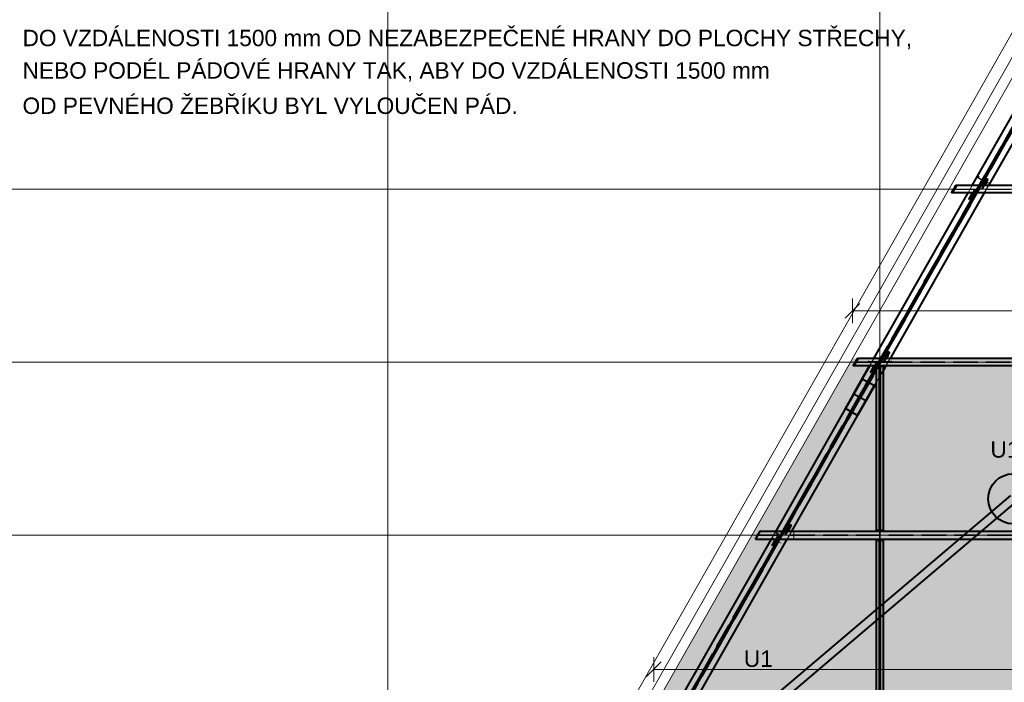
# Model space of a CAD drawing. Header units: metres. Extents: x 212 to 317, y 37 to 97.
# Tile 19 of 52: x 218 to 230, y 77 to 85. Entities that reach past the tile are written whole.
import ezdxf

# ---------------------------------------------------------------- set-up
doc = ezdxf.new("R2010")
doc.units = ezdxf.units.M
doc.linetypes.add('__RA_15', pattern=[1.7, 1, -0.3, 0.1, -0.3])
doc.linetypes.add('__RA_2', pattern=[0.4, 0.3, -0.1])
for name, color, linetype, lineweight in [('OSY', 204, '__RA_15', 13), ('POPIS', 7, 'Continuous', 13), ('Standard', 7, 'Continuous', 40), ('VYZTUZ', 11, 'Continuous', 50)]:
    doc.layers.add(name, color=color, linetype=linetype, lineweight=lineweight)
doc.styles.add('ARIAL', font='ARIAL.TTF')

msp = doc.modelspace()

# ---------------------------------------------------------------- hatches: boundary and pattern name
at = {"layer": 'Standard', "linetype": 'Continuous', "lineweight": 13}
msp.add_hatch(color=7, dxfattribs=at).paths.add_polyline_path([(225.682, 76.634), (291.2, 76.634), (288.775, 80.895), (228.108, 80.895)])

# ---------------------------------------------------------------- linework, layer by layer
at = {"layer": 'OSY', "color": 204, "linetype": 'Continuous', "lineweight": 13}
for p, q in [((222.441, 68.407), (222.441, 93.935)), ((228.441, 68.407), (228.441, 93.935)), ((217.354, 82.958), (298.452, 82.958)), ((217.354, 80.85), (298.452, 80.85)), ((217.354, 78.742), (298.452, 78.742))]:
    msp.add_line(p, q, dxfattribs=at)
at = {"layer": 'Standard', "color": 204, "linetype": 'Continuous', "lineweight": 13}
for p, q in [((221.779, 70.333), (234.052, 91.89)), ((234.182, 91.815), (221.909, 70.259))]:
    msp.add_line(p, q, dxfattribs=at)
at = {"layer": 'Standard', "color": 7, "linetype": 'Continuous', "lineweight": 13}
msp.add_line((234.312, 91.793), (222.039, 70.236), dxfattribs=at)
at = {"layer": 'Standard', "color": 136, "linetype": '__RA_2', "lineweight": 18}
for p, q in [((228.183, 80.435), (234.345, 91.259)), ((234.345, 91.253), (228.185, 80.434)), ((234.345, 91.239), (228.192, 80.43)), ((234.317, 91.144), (228.211, 80.419)), ((228.213, 80.418), (234.317, 91.138)), ((234.345, 91.047), (228.274, 80.383)), ((229.75, 83.162), (229.612, 82.919)), ((229.619, 82.912), (229.758, 83.158)), ((229.64, 83.096), (229.646, 83.109)), ((229.651, 83.117), (229.641, 83.099)), ((229.747, 83.164), (229.75, 83.162)), ((229.751, 83.162), (229.75, 83.162)), ((229.516, 82.912), (229.567, 83.002)), ((229.517, 82.912), (229.568, 83.002)), ((229.517, 82.912), (229.568, 83.002)), ((229.609, 82.912), (229.66, 83.002)), ((229.622, 82.913), (229.673, 83.002)), ((229.674, 83.002), (229.623, 82.912)), ((229.641, 83.099), (229.64, 83.096)), ((229.64, 83.096), (229.686, 83.069)), ((229.694, 83.069), (229.641, 83.099)), ((229.686, 83.069), (229.683, 83.064)), ((229.686, 83.069), (229.692, 83.079)), ((229.704, 83.002), (229.686, 82.972)), ((229.687, 82.973), (229.704, 83.002)), ((229.688, 83.061), (229.694, 83.069)), ((229.693, 82.968), (229.713, 83.002)), ((229.694, 83.069), (229.702, 83.085)), ((229.718, 83.011), (229.694, 82.969)), ((229.712, 83.001), (229.695, 82.973)), ((229.704, 83.063), (229.699, 83.056)), ((229.702, 82.969), (229.718, 82.997)), ((229.712, 83.078), (229.704, 83.063)), ((229.756, 83.033), (229.704, 83.063)), ((229.704, 83.053), (229.707, 83.057)), ((229.712, 83.066), (229.707, 83.057)), ((229.707, 83.057), (229.754, 83.03)), ((229.711, 83.015), (229.716, 83.012)), ((229.717, 83.011), (229.711, 83.015)), ((229.712, 83.001), (229.712, 83.002)), ((229.718, 82.997), (229.712, 83.001)), ((229.766, 83.002), (229.715, 82.912)), ((229.716, 83.012), (229.718, 83.011)), ((229.717, 83.011), (229.756, 83.08)), ((229.718, 83.011), (229.717, 83.011)), ((229.721, 83.002), (229.718, 82.997)), ((229.757, 83.036), (229.754, 83.03)), ((229.754, 83.03), (229.756, 83.033)), ((229.756, 83.08), (229.755, 83.078)), ((229.756, 83.033), (229.762, 83.045)), ((234.435, 82.955), (229.349, 82.955)), ((234.435, 82.96), (229.352, 82.96)), ((229.533, 82.831), (229.572, 82.9)), ((229.553, 82.866), (229.546, 82.87)), ((229.572, 82.9), (229.553, 82.865)), ((229.573, 82.9), (229.566, 82.904)), ((229.566, 82.904), (229.572, 82.9)), ((229.566, 82.904), (229.566, 82.904)), ((229.566, 82.904), (229.566, 82.904)), ((229.566, 82.904), (229.566, 82.904)), ((229.59, 82.947), (229.571, 82.912)), ((229.571, 82.912), (229.59, 82.946)), ((229.572, 82.9), (229.573, 82.9)), ((229.597, 82.942), (229.573, 82.9)), ((229.579, 82.912), (229.581, 82.916)), ((229.58, 82.912), (229.598, 82.943)), ((229.598, 82.944), (229.581, 82.916)), ((229.581, 82.916), (229.587, 82.912)), ((229.585, 82.914), (229.581, 82.916)), ((229.581, 82.916), (229.581, 82.916)), ((229.589, 82.929), (229.585, 82.914)), ((229.589, 82.912), (229.605, 82.94)), ((229.595, 82.955), (229.59, 82.946)), ((229.59, 82.946), (229.597, 82.942)), ((229.598, 82.943), (229.591, 82.947)), ((229.602, 82.951), (229.595, 82.955)), ((229.595, 82.955), (229.602, 82.953)), ((229.597, 82.942), (229.602, 82.951)), ((229.598, 82.944), (229.602, 82.953)), ((229.605, 82.94), (229.598, 82.944)), ((229.602, 82.953), (229.609, 82.949)), ((229.609, 82.949), (229.602, 82.951)), ((229.609, 82.949), (229.605, 82.94)), ((229.612, 82.919), (229.609, 82.921)), ((229.622, 82.913), (229.612, 82.919)), ((229.687, 82.973), (229.682, 82.964)), ((229.69, 82.964), (229.682, 82.964)), ((229.682, 82.964), (229.689, 82.96)), ((229.686, 82.972), (229.693, 82.968)), ((229.694, 82.969), (229.687, 82.973)), ((229.689, 82.96), (229.694, 82.969)), ((229.689, 82.96), (229.697, 82.96)), ((229.69, 82.964), (229.695, 82.973)), ((229.697, 82.96), (229.69, 82.964)), ((229.695, 82.973), (229.702, 82.969)), ((229.702, 82.969), (229.697, 82.96)), ((228.575, 81.098), (228.298, 80.611)), ((228.302, 80.6), (228.583, 81.093)), ((228.572, 81.1), (228.575, 81.098)), ((228.575, 81.098), (228.575, 81.098)), ((228.511, 81.007), (228.501, 80.991)), ((228.508, 80.988), (228.518, 81.003)), ((228.522, 81.028), (228.511, 81.007)), ((228.518, 81.003), (228.511, 81.007)), ((228.517, 80.904), (228.556, 80.973)), ((228.529, 81.024), (228.518, 81.003)), ((228.556, 80.972), (228.555, 80.97)), ((234.435, 80.847), (228.149, 80.847)), ((234.435, 80.853), (228.152, 80.853)), ((228.301, 80.857), (228.301, 80.864)), ((228.301, 80.857), (228.431, 80.857)), ((228.301, 80.845), (228.301, 80.857)), ((228.431, 80.845), (228.301, 80.845)), ((228.316, 80.805), (228.367, 80.895)), ((228.317, 80.805), (228.368, 80.895)), ((228.317, 80.805), (228.368, 80.895)), ((228.39, 80.839), (228.371, 80.805)), ((228.371, 80.805), (228.39, 80.838)), ((228.397, 80.834), (228.373, 80.792)), ((228.38, 80.805), (228.398, 80.835)), ((228.398, 80.836), (228.381, 80.808)), ((228.389, 80.805), (228.405, 80.832)), ((228.395, 80.847), (228.39, 80.838)), ((228.39, 80.838), (228.397, 80.834)), ((228.398, 80.835), (228.391, 80.839)), ((228.402, 80.843), (228.395, 80.847)), ((228.395, 80.847), (228.402, 80.845)), ((228.397, 80.834), (228.402, 80.843)), ((228.398, 80.836), (228.402, 80.845)), ((228.405, 80.832), (228.398, 80.836)), ((228.402, 80.845), (228.409, 80.841)), ((228.409, 80.841), (228.402, 80.843)), ((228.405, 80.799), (228.46, 80.895)), ((228.409, 80.841), (228.405, 80.832)), ((228.419, 80.845), (228.426, 80.857)), ((228.431, 80.851), (228.419, 80.851)), ((228.419, 80.851), (228.419, 80.845)), ((228.422, 80.805), (228.473, 80.895)), ((228.474, 80.895), (228.423, 80.805)), ((228.426, 80.863), (228.431, 80.863)), ((228.426, 80.857), (228.426, 80.863)), ((228.431, 80.864), (228.431, 80.857)), ((228.431, 80.857), (228.431, 80.845)), ((228.431, 80.845), (228.431, 80.851)), ((228.445, 80.847), (228.437, 80.847)), ((228.437, 80.847), (228.437, 80.805)), ((228.445, 80.805), (228.445, 80.847)), ((228.452, 80.857), (228.452, 80.864)), ((228.452, 80.863), (228.463, 80.863)), ((228.452, 80.857), (228.452, 80.863)), ((228.452, 80.857), (228.582, 80.857)), ((228.452, 80.845), (228.452, 80.857)), ((228.456, 80.851), (228.452, 80.851)), ((228.582, 80.845), (228.452, 80.845)), ((228.456, 80.845), (228.456, 80.851)), ((228.458, 80.848), (228.456, 80.845)), ((228.464, 80.845), (228.458, 80.848)), ((228.463, 80.863), (228.463, 80.857)), ((228.463, 80.857), (228.544, 80.857)), ((228.537, 80.845), (228.464, 80.845)), ((228.487, 80.865), (228.482, 80.857)), ((228.49, 80.857), (228.482, 80.857)), ((228.482, 80.857), (228.489, 80.853)), ((228.504, 80.895), (228.486, 80.864)), ((228.486, 80.864), (228.493, 80.86)), ((228.487, 80.865), (228.504, 80.895)), ((228.494, 80.861), (228.487, 80.865)), ((228.489, 80.853), (228.494, 80.861)), ((228.489, 80.853), (228.497, 80.853)), ((228.49, 80.857), (228.495, 80.865)), ((228.497, 80.853), (228.49, 80.857)), ((228.493, 80.86), (228.513, 80.895)), ((228.518, 80.903), (228.494, 80.861)), ((228.512, 80.894), (228.495, 80.865)), ((228.495, 80.865), (228.502, 80.861)), ((228.502, 80.861), (228.497, 80.853)), ((228.502, 80.861), (228.518, 80.89)), ((228.511, 80.907), (228.516, 80.904)), ((228.516, 80.904), (228.511, 80.907)), ((228.512, 80.894), (228.512, 80.895)), ((228.518, 80.89), (228.512, 80.894)), ((228.566, 80.895), (228.515, 80.805)), ((228.516, 80.904), (228.518, 80.903)), ((228.517, 80.904), (228.516, 80.904)), ((228.518, 80.903), (228.517, 80.904)), ((228.521, 80.895), (228.518, 80.89)), ((228.544, 80.857), (228.537, 80.845)), ((228.537, 80.845), (228.537, 80.845)), ((228.544, 80.857), (228.544, 80.857)), ((228.582, 80.864), (228.582, 80.857)), ((228.582, 80.857), (228.582, 80.845)), ((228.333, 80.723), (228.372, 80.792)), ((228.353, 80.758), (228.346, 80.762)), ((228.372, 80.792), (228.353, 80.757)), ((228.358, 80.7), (228.364, 80.709)), ((228.364, 80.709), (228.358, 80.7)), ((228.369, 80.719), (228.364, 80.709)), ((228.369, 80.719), (228.364, 80.709)), ((228.364, 80.709), (228.371, 80.705)), ((228.365, 80.696), (228.371, 80.705)), ((228.373, 80.792), (228.366, 80.796)), ((228.366, 80.796), (228.372, 80.792)), ((228.366, 80.796), (228.366, 80.796)), ((228.366, 80.796), (228.366, 80.796)), ((228.366, 80.796), (228.366, 80.796)), ((228.371, 80.705), (228.376, 80.715)), ((228.372, 80.792), (228.373, 80.792)), ((228.379, 80.805), (228.381, 80.808)), ((228.381, 80.808), (228.387, 80.805)), ((228.385, 80.806), (228.381, 80.808)), ((228.381, 80.808), (228.381, 80.808)), ((228.389, 80.822), (228.385, 80.806)), ((228.423, 80.805), (228.397, 80.76)), ((228.397, 80.761), (228.418, 80.799)), ((228.397, 80.785), (228.405, 80.799)), ((228.433, 78.799), (228.433, 80.799)), ((228.485, 80.753), (228.445, 80.683)), ((228.449, 80.799), (228.449, 78.799)), ((228.028, 80.279), (228.233, 80.64)), ((228.234, 80.639), (228.028, 80.279)), ((228.079, 80.25), (228.285, 80.61)), ((228.082, 80.248), (228.287, 80.609)), ((228.086, 80.246), (228.292, 80.606)), ((228.089, 80.244), (228.294, 80.605)), ((228.302, 80.6), (228.097, 80.24)), ((228.305, 80.599), (228.099, 80.238)), ((228.309, 80.596), (228.104, 80.236)), ((228.311, 80.595), (228.106, 80.234)), ((228.185, 80.434), (228.286, 80.61)), ((228.285, 80.61), (228.185, 80.434)), ((228.194, 80.429), (228.295, 80.605)), ((228.294, 80.605), (228.194, 80.429)), ((228.202, 80.424), (228.302, 80.6)), ((228.305, 80.599), (228.205, 80.423)), ((228.205, 80.423), (228.305, 80.599)), ((228.213, 80.418), (228.313, 80.594)), ((228.298, 80.611), (228.295, 80.613)), ((228.298, 80.611), (228.298, 80.611)), ((228.437, 80.669), (228.397, 80.599)), ((228.194, 80.429), (228.126, 80.468)), ((228.16, 80.204), (228.366, 80.564)), ((228.365, 80.564), (228.16, 80.204)), ((228.168, 80.199), (228.374, 80.56)), ((228.178, 80.426), (222.36, 70.208)), ((222.36, 70.202), (228.181, 80.425)), ((222.371, 70.208), (228.187, 80.422)), ((222.397, 70.208), (228.206, 80.411)), ((228.208, 80.409), (222.397, 70.202)), ((222.477, 70.202), (228.269, 80.375)), ((228.079, 80.25), (228.18, 80.426)), ((228.18, 80.425), (228.08, 80.249)), ((228.187, 80.422), (228.086, 80.246)), ((228.19, 80.42), (228.089, 80.244)), ((228.097, 80.24), (228.197, 80.416)), ((228.197, 80.416), (228.097, 80.24)), ((228.1, 80.238), (228.2, 80.414)), ((228.204, 80.412), (228.104, 80.236)), ((228.208, 80.409), (228.108, 80.233)), ((228.108, 80.233), (228.208, 80.409)), ((228.121, 80.459), (228.19, 80.42)), ((228.197, 80.416), (228.2, 80.414)), ((228.2, 80.414), (228.269, 80.375)), ((228.205, 80.423), (228.202, 80.424)), ((228.274, 80.383), (228.205, 80.423)), ((227.17, 78.791), (227.114, 78.693)), ((227.17, 78.791), (227.115, 78.693)), ((227.276, 78.815), (227.127, 78.555)), ((227.283, 78.811), (227.135, 78.55)), ((227.283, 78.811), (227.135, 78.55)), ((227.138, 78.549), (227.286, 78.81)), ((227.262, 78.791), (227.206, 78.693)), ((227.22, 78.693), (227.276, 78.791)), ((227.22, 78.693), (227.276, 78.791)), ((227.254, 78.801), (227.227, 78.755)), ((227.237, 78.755), (227.261, 78.797)), ((227.271, 78.791), (227.25, 78.755)), ((227.271, 78.791), (227.25, 78.755)), ((227.254, 78.801), (227.254, 78.801)), ((227.261, 78.797), (227.254, 78.801)), ((227.26, 78.755), (227.278, 78.787)), ((227.261, 78.797), (227.261, 78.797)), ((227.271, 78.791), (227.271, 78.791)), ((227.278, 78.787), (227.271, 78.791)), ((227.271, 78.791), (227.271, 78.791)), ((227.272, 78.817), (227.276, 78.815)), ((227.276, 78.815), (227.276, 78.815)), ((227.278, 78.787), (227.278, 78.787)), ((227.286, 78.81), (227.286, 78.81)), ((227.287, 78.758), (227.306, 78.791)), ((227.318, 78.796), (227.294, 78.754)), ((227.312, 78.786), (227.297, 78.761)), ((227.302, 78.753), (227.318, 78.782)), ((227.311, 78.8), (227.316, 78.797)), ((227.317, 78.796), (227.311, 78.8)), ((227.312, 78.693), (227.368, 78.791)), ((227.312, 78.786), (227.314, 78.791)), ((227.318, 78.782), (227.312, 78.786)), ((227.316, 78.797), (227.318, 78.796)), ((227.317, 78.796), (227.356, 78.865)), ((227.318, 78.796), (227.317, 78.796)), ((227.323, 78.791), (227.318, 78.782)), ((227.356, 78.865), (227.355, 78.863)), ((227.391, 78.746), (227.391, 78.791)), ((228.437, 78.791), (228.437, 78.746)), ((228.445, 78.746), (228.445, 78.791)), ((226.948, 78.738), (234.435, 78.738)), ((226.953, 78.746), (234.435, 78.746)), ((227.137, 78.7), (227.133, 78.695)), ((227.133, 78.616), (227.172, 78.685)), ((227.138, 78.703), (227.137, 78.7)), ((227.137, 78.7), (227.189, 78.67)), ((227.143, 78.7), (227.138, 78.703)), ((227.138, 78.703), (227.138, 78.703)), ((227.14, 78.738), (227.145, 78.746)), ((227.172, 78.685), (227.153, 78.65)), ((227.169, 78.778), (227.165, 78.771)), ((227.165, 78.771), (227.194, 78.755)), ((227.165, 78.771), (227.165, 78.771)), ((227.165, 78.689), (227.166, 78.689)), ((227.166, 78.689), (227.165, 78.689)), ((227.165, 78.689), (227.165, 78.689)), ((227.166, 78.689), (227.172, 78.685)), ((227.173, 78.684), (227.166, 78.688)), ((227.21, 78.755), (227.169, 78.778)), ((227.169, 78.778), (227.169, 78.778)), ((227.169, 78.693), (227.19, 78.731)), ((227.172, 78.685), (227.173, 78.684)), ((227.197, 78.727), (227.173, 78.684)), ((227.176, 78.693), (227.181, 78.7)), ((227.198, 78.729), (227.181, 78.7)), ((227.181, 78.7), (227.198, 78.729)), ((227.181, 78.7), (227.188, 78.696)), ((227.188, 78.696), (227.181, 78.7)), ((227.188, 78.696), (227.186, 78.693)), ((227.187, 78.668), (227.189, 78.67)), ((227.188, 78.696), (227.205, 78.725)), ((227.205, 78.725), (227.188, 78.696)), ((227.189, 78.67), (227.189, 78.672)), ((227.195, 78.739), (227.19, 78.731)), ((227.19, 78.731), (227.197, 78.727)), ((227.202, 78.735), (227.195, 78.739)), ((227.195, 78.739), (227.202, 78.738)), ((227.197, 78.727), (227.202, 78.735)), ((227.198, 78.729), (227.202, 78.738)), ((227.205, 78.725), (227.198, 78.729)), ((227.198, 78.729), (227.205, 78.725)), ((227.199, 78.664), (227.198, 78.662)), ((227.2, 78.666), (227.199, 78.664)), ((227.199, 78.664), (227.237, 78.643)), ((227.202, 78.738), (227.209, 78.734)), ((227.209, 78.734), (227.202, 78.735)), ((227.209, 78.734), (227.205, 78.725)), ((227.287, 78.758), (227.282, 78.749)), ((227.29, 78.749), (227.282, 78.749)), ((227.282, 78.749), (227.289, 78.745)), ((227.294, 78.754), (227.287, 78.758)), ((227.289, 78.745), (227.294, 78.754)), ((227.289, 78.745), (227.297, 78.745)), ((227.29, 78.749), (227.295, 78.757)), ((227.297, 78.745), (227.29, 78.749)), ((227.295, 78.757), (227.297, 78.761)), ((227.295, 78.757), (227.302, 78.753)), ((227.296, 78.757), (227.295, 78.757)), ((227.296, 78.758), (227.296, 78.757)), ((227.302, 78.753), (227.297, 78.745)), ((227.391, 78.738), (227.391, 78.746)), ((227.391, 78.693), (227.391, 78.738)), ((228.433, 76.696), (228.433, 78.681)), ((228.437, 78.746), (228.445, 78.746)), ((228.445, 78.738), (228.437, 78.738)), ((228.437, 78.738), (228.437, 78.693)), ((228.445, 78.693), (228.445, 78.738)), ((228.449, 78.681), (228.449, 76.696)), ((227.127, 78.555), (227.124, 78.557)), ((227.128, 78.555), (227.127, 78.555)), ((227.138, 78.549), (227.138, 78.549)), ((227.153, 78.65), (227.146, 78.654))]:
    msp.add_line(p, q, dxfattribs=at)
at = {"layer": 'Standard', "color": 1, "linetype": 'Continuous', "lineweight": 40}
for p, q in [((229.567, 83.002), (230.716, 85.02)), ((229.568, 83.002), (230.717, 85.02)), ((229.66, 83.002), (230.809, 85.02)), ((230.823, 85.02), (229.674, 83.002)), ((229.758, 83.158), (230.795, 84.979)), ((230.915, 85.02), (229.766, 83.002)), ((229.673, 83.002), (229.761, 83.156)), ((229.761, 83.156), (229.751, 83.162)), ((229.367, 83.002), (229.316, 82.912)), ((229.325, 82.912), (229.377, 83.002)), ((229.343, 82.96), (229.367, 83.002)), ((229.376, 83.002), (229.352, 82.96)), ((229.376, 83.002), (229.367, 83.002)), ((229.367, 83.002), (229.367, 83.002)), ((229.377, 83.002), (229.376, 83.002)), ((231.46, 83.002), (229.377, 83.002)), ((229.704, 83.002), (229.711, 83.015)), ((229.75, 83.084), (229.71, 83.015)), ((229.71, 83.015), (229.711, 83.015)), ((229.711, 83.015), (229.71, 83.015)), ((229.712, 83.002), (229.747, 83.079)), ((229.754, 83.075), (229.721, 83.002)), ((229.747, 83.079), (229.75, 83.084)), ((229.754, 83.075), (229.747, 83.079)), ((229.748, 83.082), (229.75, 83.084)), ((229.75, 83.084), (229.756, 83.08)), ((229.756, 83.08), (229.754, 83.075)), ((228.367, 80.895), (229.516, 82.912)), ((228.368, 80.895), (229.517, 82.912)), ((228.46, 80.895), (229.609, 82.912)), ((229.623, 82.912), (228.474, 80.895)), ((229.715, 82.912), (228.566, 80.895)), ((228.583, 81.093), (229.619, 82.912)), ((229.316, 82.912), (229.34, 82.955)), ((229.325, 82.912), (229.316, 82.912)), ((229.316, 82.912), (229.316, 82.912)), ((229.349, 82.955), (229.325, 82.912)), ((231.46, 82.912), (229.325, 82.912)), ((229.325, 82.912), (229.325, 82.912)), ((229.34, 82.955), (229.349, 82.955)), ((229.352, 82.96), (229.343, 82.96)), ((229.546, 82.87), (229.526, 82.835)), ((229.529, 82.84), (229.579, 82.912)), ((229.588, 82.912), (229.536, 82.836)), ((229.546, 82.869), (229.566, 82.904)), ((229.566, 82.904), (229.571, 82.912)), ((229.566, 82.904), (229.566, 82.904)), ((229.587, 82.912), (229.588, 82.912)), ((229.588, 82.912), (229.589, 82.912)), ((229.526, 82.835), (229.529, 82.84)), ((229.533, 82.831), (229.526, 82.835)), ((229.529, 82.84), (229.536, 82.836)), ((229.536, 82.836), (229.533, 82.831)), ((228.473, 80.895), (228.586, 81.092)), ((228.586, 81.092), (228.575, 81.098)), ((228.55, 80.976), (228.51, 80.908)), ((228.512, 80.895), (228.547, 80.972)), ((228.554, 80.968), (228.521, 80.895)), ((228.547, 80.972), (228.55, 80.976)), ((228.554, 80.968), (228.547, 80.972)), ((228.548, 80.974), (228.55, 80.976)), ((228.55, 80.976), (228.556, 80.973)), ((228.556, 80.973), (228.554, 80.968)), ((228.167, 80.895), (228.116, 80.805)), ((228.116, 80.805), (228.14, 80.847)), ((228.125, 80.805), (228.177, 80.895)), ((228.149, 80.847), (228.125, 80.805)), ((228.14, 80.847), (228.149, 80.847)), ((228.143, 80.853), (228.167, 80.895)), ((228.152, 80.853), (228.143, 80.853)), ((228.176, 80.895), (228.152, 80.853)), ((228.176, 80.895), (228.167, 80.895)), ((228.167, 80.895), (228.167, 80.895)), ((228.177, 80.895), (228.176, 80.895)), ((234.435, 80.895), (228.177, 80.895)), ((228.504, 80.895), (228.511, 80.907)), ((228.51, 80.908), (228.511, 80.907)), ((228.511, 80.907), (228.51, 80.908)), ((228.125, 80.805), (228.116, 80.805)), ((228.116, 80.805), (228.116, 80.805)), ((228.125, 80.468), (228.317, 80.805)), ((228.125, 80.468), (228.316, 80.805)), ((234.435, 80.805), (228.125, 80.805)), ((228.125, 80.805), (228.125, 80.805)), ((228.295, 80.605), (228.397, 80.785)), ((228.397, 80.76), (228.305, 80.599)), ((228.308, 80.605), (228.397, 80.761)), ((228.346, 80.762), (228.326, 80.727)), ((228.326, 80.727), (228.329, 80.732)), ((228.333, 80.723), (228.326, 80.727)), ((228.329, 80.732), (228.379, 80.805)), ((228.329, 80.732), (228.336, 80.728)), ((228.336, 80.728), (228.333, 80.723)), ((228.388, 80.804), (228.336, 80.728)), ((228.346, 80.761), (228.366, 80.796)), ((228.366, 80.796), (228.371, 80.805)), ((228.366, 80.796), (228.366, 80.796)), ((228.387, 80.805), (228.388, 80.804)), ((228.388, 80.804), (228.389, 80.805)), ((228.397, 80.799), (228.397, 78.799)), ((228.397, 80.799), (228.437, 80.799)), ((228.418, 80.799), (228.422, 80.805)), ((228.437, 80.737), (228.437, 80.805)), ((228.437, 78.859), (228.437, 80.737)), ((228.445, 80.737), (228.437, 80.737)), ((228.445, 80.805), (228.445, 80.737)), ((228.445, 80.799), (228.485, 80.799)), ((228.445, 80.737), (228.445, 78.859)), ((228.515, 80.805), (228.485, 80.753)), ((228.485, 78.799), (228.485, 80.799)), ((228.226, 80.644), (228.021, 80.283)), ((228.021, 80.283), (228.226, 80.643)), ((228.226, 80.643), (228.226, 80.644)), ((228.374, 80.559), (228.226, 80.643)), ((228.397, 80.599), (228.274, 80.383)), ((228.308, 80.605), (228.298, 80.611)), ((228.445, 80.683), (228.437, 80.669)), ((228.126, 80.468), (228.125, 80.468)), ((228.125, 80.468), (228.125, 80.468)), ((228.374, 80.559), (228.169, 80.199)), ((228.12, 80.46), (227.17, 78.791)), ((228.12, 80.459), (227.17, 78.791)), ((227.368, 78.791), (228.269, 80.374)), ((228.12, 80.46), (228.12, 80.459)), ((228.12, 80.459), (228.121, 80.459)), ((228.269, 80.375), (228.269, 80.374)), ((228.274, 80.383), (228.274, 80.383)), ((228.089, 80.244), (227.262, 78.791)), ((227.276, 78.791), (228.1, 80.238)), ((228.097, 80.24), (227.283, 78.811)), ((228.169, 80.199), (228.021, 80.283)), ((228.021, 80.283), (228.021, 80.283)), ((230.036, 79.223), (227.018, 76.663)), ((230.101, 79.146), (227.106, 76.606)), ((226.923, 78.693), (226.979, 78.791)), ((226.978, 78.791), (226.953, 78.746)), ((226.979, 78.791), (226.978, 78.791)), ((226.979, 78.791), (234.435, 78.791)), ((227.286, 78.81), (227.276, 78.815)), ((227.276, 78.791), (227.286, 78.81)), ((227.306, 78.791), (227.311, 78.8)), ((227.349, 78.869), (227.31, 78.8)), ((227.31, 78.8), (227.311, 78.8)), ((227.311, 78.8), (227.31, 78.8)), ((227.314, 78.791), (227.347, 78.864)), ((227.354, 78.86), (227.323, 78.791)), ((227.347, 78.864), (227.349, 78.869)), ((227.354, 78.86), (227.347, 78.864)), ((227.348, 78.867), (227.349, 78.869)), ((227.349, 78.869), (227.356, 78.865)), ((227.356, 78.865), (227.354, 78.86)), ((228.437, 78.799), (228.397, 78.799)), ((228.437, 78.859), (228.445, 78.859)), ((228.437, 78.791), (228.437, 78.859)), ((228.445, 78.859), (228.445, 78.791)), ((228.485, 78.799), (228.445, 78.799)), ((227.114, 78.693), (225.972, 76.687)), ((227.115, 78.693), (225.973, 76.687)), ((227.206, 78.693), (226.065, 76.687)), ((226.078, 76.687), (227.22, 78.693)), ((226.17, 76.687), (227.312, 78.693)), ((226.948, 78.738), (226.923, 78.693)), ((226.923, 78.693), (234.435, 78.693)), ((226.923, 78.693), (226.923, 78.693)), ((226.939, 78.738), (226.944, 78.746)), ((226.939, 78.738), (226.948, 78.738)), ((226.953, 78.746), (226.944, 78.746)), ((227.129, 78.624), (227.176, 78.693)), ((227.186, 78.693), (227.136, 78.62)), ((227.138, 78.549), (227.22, 78.693)), ((227.146, 78.654), (227.166, 78.689)), ((227.166, 78.688), (227.169, 78.693)), ((227.166, 78.688), (227.166, 78.689)), ((228.397, 78.681), (228.397, 76.696)), ((228.397, 78.681), (228.437, 78.681)), ((228.437, 78.625), (228.437, 78.693)), ((228.445, 78.693), (228.445, 78.625)), ((228.445, 78.681), (228.485, 78.681)), ((228.485, 76.696), (228.485, 78.681)), ((227.135, 78.55), (226.093, 76.721)), ((227.146, 78.654), (227.126, 78.62)), ((227.126, 78.62), (227.129, 78.624)), ((227.133, 78.616), (227.126, 78.62)), ((227.138, 78.549), (227.128, 78.555)), ((227.129, 78.624), (227.136, 78.62)), ((227.136, 78.62), (227.133, 78.616)), ((228.437, 76.756), (228.437, 78.625)), ((228.445, 78.625), (228.437, 78.625)), ((228.445, 78.625), (228.445, 76.756))]:
    msp.add_line(p, q, dxfattribs=at)
msp.add_circle((230.068, 79.184), 0.306, dxfattribs=at)
at = {"layer": 'VYZTUZ', "color": 171, "linetype": 'Continuous', "lineweight": 18}
for p, q in [((228.018, 81.384), (228.198, 81.564)), ((228.108, 81.474), (228.108, 81.624)), ((228.108, 81.474), (228.108, 81.324)), ((228.108, 81.474), (288.775, 81.474)), ((225.682, 77.105), (225.682, 77.255)), ((225.592, 77.015), (225.772, 77.195)), ((225.682, 77.105), (225.682, 76.955)), ((225.682, 77.105), (291.2, 77.105))]:
    msp.add_line(p, q, dxfattribs=at)

# ---------------------------------------------------------------- texts
at = {"layer": 'POPIS', "color": 204, "linetype": 'Continuous', "lineweight": 13, "char_height": 0.2, "width": 0.09912, "attachment_point": 7, "style": 'ARIAL'}
for s, insert in [('\\W0.99;DO\\~VZDÁLENOSTI\\~1500\\~mm\\~OD\\~NEZABEZPEČENÉ\\~HRANY\\~DO\\~PLOCHY\\~STŘECHY,', (217.984, 84.664)), ('\\W0.99;NEBO\\~PODÉL\\~PÁDOVÉ\\~HRANY\\~TAK,\\~ABY\\~DO\\~VZDÁLENOSTI\\~1500\\~mm', (217.984, 84.268)), ('\\W0.99;OD\\~PEVNÉHO\\~ŽEBŘÍKU\\~BYL\\~VYLOUČEN\\~PÁD.', (217.984, 83.872)), ('\\W0.99;U1', (229.789, 79.683)), ('\\W0.99;U1', (226.782, 77.133))]:
    msp.add_mtext(s, dxfattribs=dict(at, insert=insert))

doc.saveas('drawing.dxf')
